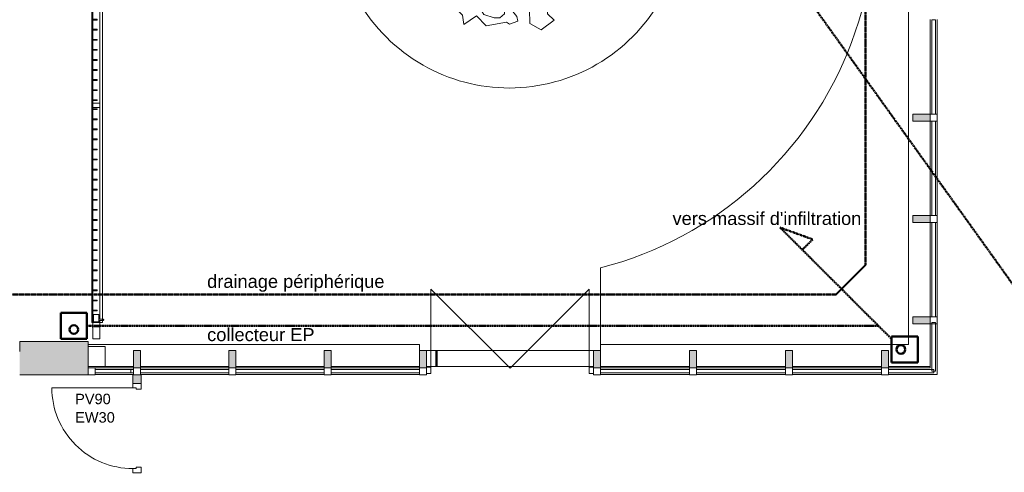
# Model space of a CAD drawing. Header units: millimetres. Extents: x -15787 to 43305, y -34460 to 16025.
# Tile 15 of 44: x 734 to 12053, y -17835 to -12627. Entities that reach past the tile are written whole.
import ezdxf

# ---------------------------------------------------------------- set-up
doc = ezdxf.new("R2010")
doc.units = ezdxf.units.MM
for name, pattern in [('Caché', [3, 2, -1]), ('Center 1_4_', [13.49375, 6.35, -2.38125, 2.38125, -2.38125]), ('Centre', [12.5, 2.5, -1.875, 6.25, -1.875])]:
    doc.linetypes.add(name, pattern=pattern)
for name, color, linetype, lineweight in [('A-ANNO-NOTE', 131, 'Continuous', 9), ('A-COLS', 52, 'Continuous', 9), ('A-DETL', 90, 'Continuous', 50), ('A-DETL-MBND', 5, 'Continuous', 50), ('A-DOOR', 31, 'Continuous', 13), ('A-DOOR-FRAM', 31, 'Continuous', 13), ('A-FLOR', 192, 'Continuous', 9), ('A-GENM', 13, 'Continuous', 9), ('A-GLAZ-CURT', 52, 'Continuous', 9), ('A-GLAZ-CWMG', 51, 'Continuous', 9), ('A-WALL', 113, 'Continuous', 9), ('A-WALL-PATT', 111, 'Continuous', 9), ('Arbre dessus-Divers _3__dwg', 8, 'Continuous', 9), ('C-TOPO-SDVS', 7, 'Continuous', 9), ('G-ANNO-TEXT', 231, 'Continuous', 9), ('I-WALL', 2, 'Continuous', 9)]:
    doc.layers.add(name, color=color, linetype=linetype, lineweight=lineweight)
doc.styles.add('Arial', font='arial.ttf', dxfattribs={"height": 120})
doc.styles.add('Arial_1', font='arial.ttf', dxfattribs={"height": 150})

# ---------------------------------------------------------------- blocks, each defined once
blk = doc.blocks.new('PINT_ plein-vitré - P90 vitré-8161172-RDC_Réseaux')
at = {"layer": 'A-DOOR', "color": 23}
blk.add_line((-465, -979), (-465, -49), dxfattribs=at)
blk.add_arc((-465, -49), 930, 270, 0, dxfattribs=at)
at = {"layer": 'A-DOOR-FRAM', "color": 23}
for p, q in [((-450, 49), (-515, 49)), ((-515, 49), (-515, -49)), ((-450, -9), (-450, 49)), ((515, 49), (450, 49)), ((450, 49), (450, -9)), ((515, -49), (515, 49)), ((-515, -49), (-465, -49)), ((-465, -49), (-465, -9)), ((-465, -9), (-450, -9)), ((450, -9), (465, -9)), ((465, -9), (465, -49)), ((465, -49), (515, -49))]:
    blk.add_line(p, q, dxfattribs=at)
blk = doc.blocks.new('Panneau système - Vitré-8391252-RDC_Réseaux')
at = {"layer": 'A-GLAZ-CURT', "color": 30}
for p, q in [((260, 20), (-260, 20)), ((-260, 20), (-260, -20)), ((260, -20), (260, 20)), ((-260, -20), (260, -20))]:
    blk.add_line(p, q, dxfattribs=at)
blk = doc.blocks.new('Panneau système - Vitré-8583815-RDC_Réseaux')
at = {"layer": 'A-GLAZ-CURT', "color": 30}
for p, q in [((508, 20), (-508, 20)), ((-508, 20), (-508, -20)), ((508, -20), (508, 20)), ((-508, -20), (508, -20))]:
    blk.add_line(p, q, dxfattribs=at)
blk = doc.blocks.new('Panneau système - Vitré-8391255-RDC_Réseaux')
at = {"layer": 'A-GLAZ-CURT', "color": 30}
for p, q in [((512, 20), (-512, 20)), ((-512, 20), (-512, -20)), ((512, -20), (512, 20)), ((-512, -20), (512, -20))]:
    blk.add_line(p, q, dxfattribs=at)
blk = doc.blocks.new('Panneau système - Vitré-8391256-RDC_Réseaux')
at = {"layer": 'A-GLAZ-CURT', "color": 30}
for p, q in [((512, 20), (-512, 20)), ((-512, 20), (-512, -20)), ((512, -20), (512, 20)), ((-512, -20), (512, -20))]:
    blk.add_line(p, q, dxfattribs=at)
blk = doc.blocks.new('Panneau système - Vitré-8391257-RDC_Réseaux')
at = {"layer": 'A-GLAZ-CURT', "color": 30}
for p, q in [((512, 20), (-512, 20)), ((-512, 20), (-512, -20)), ((512, -20), (512, 20)), ((-512, -20), (512, -20))]:
    blk.add_line(p, q, dxfattribs=at)
blk = doc.blocks.new('Panneau système - Vitré-8350487-RDC_Réseaux')
at = {"layer": 'A-GLAZ-CURT', "color": 30}
for p, q in [((543, 20), (-543, 20)), ((-543, 20), (-543, -20)), ((543, -20), (543, 20)), ((-543, -20), (543, -20))]:
    blk.add_line(p, q, dxfattribs=at)
blk = doc.blocks.new('Meneau rectangulaire - 80 x 80mm-8077640-RDC_Réseaux')
at = {"layer": 'A-GLAZ-CWMG', "color": 23, "lineweight": 13}
for p, q in [((-40, 40), (40, 40)), ((-40, -40), (-40, 40)), ((40, 40), (40, -40)), ((40, -40), (-40, -40))]:
    blk.add_line(p, q, dxfattribs=at)
blk = doc.blocks.new('Meneau rectangulaire - 80 x 80mm-8350485-RDC_Réseaux')
at = {"layer": 'A-GLAZ-CWMG', "color": 30}
for p, q in [((11202, -7882), (11202, -6796)), ((11282, -7882), (11282, -6796))]:
    blk.add_line(p, q, dxfattribs=at)
blk = doc.blocks.new('Double vitrée - Double vitrée-8399189-RDC_Réseaux')
at = {"layer": 'A-DOOR', "color": 23}
for p, q in [((-910, -945), (-910, -35)), ((910, -945), (910, -35))]:
    blk.add_line(p, q, dxfattribs=at)
at = {"layer": 'A-DOOR', "color": 30, "lineweight": 9}
for p in [(-910, -945), (910, -945)]:
    blk.add_line(p, (0, -35), dxfattribs=at)
at = {"layer": 'A-DOOR-FRAM', "color": 23}
for p, q in [((-960, 25), (-910, 25)), ((-960, -45), (-960, 25)), ((-910, 25), (-910, -45)), ((910, -45), (910, 25)), ((910, 25), (960, 25)), ((960, 25), (960, -45)), ((-910, -45), (-960, -45)), ((960, -45), (910, -45))]:
    blk.add_line(p, q, dxfattribs=at)
blk = doc.blocks.new('Meneau rectangulaire - 80 x 80mm-8391260-RDC_Réseaux')
at = {"layer": 'A-GLAZ-CWMG', "color": 23, "lineweight": 13}
for p, q in [((-80, 40), (0, 40)), ((-80, -40), (-80, 40)), ((0, 40), (0, -40)), ((0, -40), (-80, -40))]:
    blk.add_line(p, q, dxfattribs=at)
blk = doc.blocks.new('Meneau rectangulaire - 80 x 80mm-8077664-RDC_Réseaux')
at = {"layer": 'A-GLAZ-CWMG', "color": 30}
for p, q in [((10722, -16631), (11202, -16631)), ((10722, -16711), (11282, -16711))]:
    blk.add_line(p, q, dxfattribs=at)
blk = doc.blocks.new('Meneau rectangulaire - 80 x 80mm-V2-RDC_Réseaux')
at = {"layer": 'A-GLAZ-CWMG', "color": 23, "lineweight": 13}
for p, q in [((-40, 40), (40, 40)), ((40, 40), (40, -40)), ((-40, -40), (-40, -25)), ((40, -40), (-40, -40))]:
    blk.add_line(p, q, dxfattribs=at)
blk = doc.blocks.new('Meneau rectangulaire - 80 x 80mm-V1-RDC_Réseaux')
at = {"layer": 'A-GLAZ-CWMG', "color": 23, "lineweight": 13}
for p, q in [((-40, 40), (40, 40)), ((-40, -40), (-40, 40)), ((40, 40), (40, -40)), ((40, -40), (-40, -40))]:
    blk.add_line(p, q, dxfattribs=at)
blk = doc.blocks.new('Meneau rectangulaire - 80 x 80mm-8391229-RDC_Réseaux')
at = {"layer": 'A-GLAZ-CWMG', "color": 23, "lineweight": 13}
for p, q in [((-40, 40), (40, 40)), ((-40, -40), (-40, 40)), ((40, -40), (-40, -40)), ((40, -25), (40, -40))]:
    blk.add_line(p, q, dxfattribs=at)
blk = doc.blocks.new('Meneau rectangulaire - 80 x 80mm-8583803-RDC_Réseaux')
at = {"layer": 'A-GLAZ-CWMG', "color": 30}
for p, q in [((4316, -16631), (5332, -16631)), ((4316, -16711), (5332, -16711))]:
    blk.add_line(p, q, dxfattribs=at)
blk = doc.blocks.new('Meneau rectangulaire - 80 x 80mm-8077676-RDC_Réseaux')
at = {"layer": 'A-GLAZ-CWMG', "color": 30}
for p, q in [((9112, -16631), (9538, -16631)), ((9112, -16711), (9538, -16711))]:
    blk.add_line(p, q, dxfattribs=at)
blk = doc.blocks.new('Meneau rectangulaire - 80 x 80mm-8077677-RDC_Réseaux')
at = {"layer": 'A-GLAZ-CWMG', "color": 30}
for p, q in [((10532, -16631), (10642, -16631)), ((10532, -16711), (10642, -16711))]:
    blk.add_line(p, q, dxfattribs=at)
blk = doc.blocks.new('Meneau rectangulaire - 80 x 80mm-8077678-RDC_Réseaux')
at = {"layer": 'A-GLAZ-CWMG', "color": 30}
for p, q in [((8402, -16631), (8435, -16631)), ((8402, -16711), (8435, -16711))]:
    blk.add_line(p, q, dxfattribs=at)
blk = doc.blocks.new('Meneau rectangulaire - 80 x 80mm-V3-RDC_Réseaux')
at = {"layer": 'A-GLAZ-CWMG', "color": 30}
for p, q in [((2123, -16631), (3139, -16631)), ((2132, -16711), (3139, -16711))]:
    blk.add_line(p, q, dxfattribs=at)
blk = doc.blocks.new('Panneau système - Vitré-8391261-RDC_Réseaux')
at = {"layer": 'A-GLAZ-CURT', "color": 30}
for p, q in [((15, 20), (-15, 20)), ((-15, 20), (-15, -20)), ((15, -20), (15, 20)), ((-15, -20), (15, -20))]:
    blk.add_line(p, q, dxfattribs=at)
blk = doc.blocks.new('Meneau rectangulaire - 80 x 80mm-8077680-RDC_Réseaux')
at = {"layer": 'A-GLAZ-CWMG', "color": 30}
for p, q in [((2012, -16631), (2043, -16631)), ((2012, -16711), (2034, -16711))]:
    blk.add_line(p, q, dxfattribs=at)
blk = doc.blocks.new('Arbre dessus-Divers _3__dwg-7808548-RDC_Réseaux')
at = {"lineweight": 9, "flags": 128}
for points in [[(15281.1, -1814.3), (15256, -1788.8), (15222.7, -1811), (15219.6, -1786.7), (15199.6, -1767.8), (15143.6, -1762), (15125.6, -1728.3), (15127.2, -1696.7), (15109.4, -1668), (15092.5, -1670.8), (15072.8, -1661.6), (15063.9, -1603.5), (15070.8, -1588.6), (15075.1, -1566.7), (15099.3, -1563.6), (15091.7, -1549.2), (15062.5, -1550), (15047.1, -1521.2), (15053.6, -1489.3), (15070.2, -1474.3), (15094, -1456.6), (15100.6, -1427.2), (15087.3, -1388.6), (15088.7, -1349.7), (15122.3, -1331.7), (15146.4, -1323.8), (15181.5, -1274.2), (15223.1, -1282.8), (15230.7, -1294.7), (15223.9, -1314.4), (15250.8, -1321), (15262.5, -1301.2), (15254.6, -1279.5), (15253.6, -1243), (15299.8, -1241.8), (15322.1, -1255.8), (15325.8, -1306.8), (15347.7, -1306.2), (15351.4, -1262.3), (15348, -1225.9), (15379.5, -1222.6), (15402.1, -1251.2), (15409.8, -1265.6), (15451.5, -1279.1), (15468.2, -1266.5), (15510, -1282.4), (15535, -1308.5), (15523.9, -1347.7), (15538.8, -1359.5), (15548.2, -1347.1), (15594.5, -1350.7), (15607.2, -1374.7), (15608, -1403.9), (15596.6, -1431), (15624.1, -1459.5), (15644.2, -1483.2), (15635.2, -1510.2), (15618.9, -1537.4), (15635.2, -1510.2)], [(15618.9, -1537.4), (15644.3, -1578.2), (15630.5, -1607.7), (15586.6, -1599.2)], [(15597.3, -1709), (15618.1, -1688.4), (15590.3, -1647.7), (15602.1, -1635.2), (15628.7, -1629.7), (15586.8, -1606.5), (15586.6, -1599.2)], [(15596.7, -1708.4), (15556.8, -1668.1), (15526.3, -1710.3), (15546.7, -1743.8), (15530.2, -1766.2), (15481.1, -1748), (15442.6, -1761.2), (15440.7, -1783.2), (15458.2, -1799.8), (15424.9, -1825), (15395.2, -1808.7), (15394.3, -1772.3), (15371.5, -1741.2), (15347.2, -1741.9), (15340.6, -1764), (15360.7, -1790.2), (15363.4, -1802.3), (15341.8, -1810.2), (15334.4, -1805.5), (15281.1, -1814.3)]]:
    blk.add_lwpolyline(points, dxfattribs=at)
for points in [[(15268.8, -1530.8), (15245.2, -1555.8), (15229.8, -1524.5), (15248.9, -1511.8)], [(15356.1, -1534.4), (15327, -1535.1), (15346, -1520), (15356.1, -1534.4), (15327, -1535.1)], [(15196.6, -1641.9), (15232.2, -1606.9), (15239.6, -1613.9), (15221, -1646.1), (15233.7, -1662.8), (15233.9, -1672.5), (15197.3, -1668.6)], [(15125.9, -1617.7), (15143, -1622.1), (15145.8, -1634.2), (15128.9, -1639.5)], [(15271.1, -1714.7), (15260.8, -1693.1), (15280.1, -1687.7), (15288.1, -1711.9)], [(15194.4, -1755.7), (15218.3, -1738), (15220.3, -1723.4), (15242.4, -1732.5), (15235.6, -1749.8)], [(15270.4, -1778), (15279.7, -1763.2), (15304.4, -1774.7), (15318.7, -1767), (15328.7, -1776.4), (15328.9, -1783.7), (15317.1, -1793.8), (15302.5, -1794.2), (15275.5, -1785.2)]]:
    blk.add_lwpolyline(points, close=True, dxfattribs=at)
blk = doc.blocks.new('Panneau système - Vitré-8391268-RDC_Réseaux')
at = {"layer": 'A-GLAZ-CURT', "color": 30}
for p, q in [((204, 20), (-204, 20)), ((-204, 20), (-204, -20)), ((204, -20), (204, 20)), ((-204, -20), (204, -20))]:
    blk.add_line(p, q, dxfattribs=at)
blk = doc.blocks.new('Panneau système - Vitré-8080866-RDC_Réseaux')
at = {"layer": 'A-GLAZ-CURT', "color": 30}
for p, q in [((280, 20), (-280, 20)), ((-280, 20), (-280, -20)), ((280, -20), (280, 20)), ((-280, -20), (280, -20))]:
    blk.add_line(p, q, dxfattribs=at)
blk = doc.blocks.new('Meneau rectangulaire - 80 x 80mm-8077896-RDC_Réseaux')
at = {"layer": 'A-GLAZ-CWMG', "color": 30}
for p, q in [((11202, -16631), (11202, -16126)), ((11282, -16711), (11282, -16126))]:
    blk.add_line(p, q, dxfattribs=at)
blk = doc.blocks.new('Meneau rectangulaire - 80 x 80mm-8077691-RDC_Réseaux')
at = {"layer": 'A-GLAZ-CWMG', "color": 30}
for p, q in [((8515, -16631), (9112, -16631)), ((8515, -16711), (9112, -16711))]:
    blk.add_line(p, q, dxfattribs=at)
blk = doc.blocks.new('Meneau rectangulaire - 80 x 80mm-8077226-RDC_Réseaux')
at = {"layer": 'A-GLAZ-CWMG', "color": 30}
for p, q in [((5073, -6131), (4363, -6131)), ((5073, -6211), (4363, -6211))]:
    blk.add_line(p, q, dxfattribs=at)
blk = doc.blocks.new('Meneau rectangulaire - 80 x 80mm-8077692-RDC_Réseaux')
at = {"layer": 'A-GLAZ-CWMG', "color": 30}
for p, q in [((9618, -16631), (9822, -16631)), ((9618, -16711), (9822, -16711))]:
    blk.add_line(p, q, dxfattribs=at)
blk = doc.blocks.new('Meneau rectangulaire - 80 x 80mm-8077693-RDC_Réseaux')
at = {"layer": 'A-GLAZ-CWMG', "color": 30}
for p, q in [((7412, -16631), (7692, -16631)), ((7412, -16711), (7692, -16711))]:
    blk.add_line(p, q, dxfattribs=at)
blk = doc.blocks.new('Meneau rectangulaire - 80 x 80mm-8077695-RDC_Réseaux')
at = {"layer": 'A-GLAZ-CWMG', "color": 30}
for p, q in [((1603, -16631), (2012, -16631)), ((1603, -16711), (2012, -16711))]:
    blk.add_line(p, q, dxfattribs=at)
blk = doc.blocks.new('Landscaping-Fencing- Normaclo-NOR010011 - 5700mm x 2000mm-8464060-RDC_Réseaux')
at = {"layer": 'A-GENM', "color": 30}
for p, q in [((2327, 245), (2260, 245)), ((2260, 245), (2260, 55)), ((2320, 239), (2320, 132)), ((2394, 245), (2327, 245)), ((2460, 245), (2394, 245)), ((2400, 132), (2400, 239)), ((2460, 55), (2460, 245)), ((2275, 134), (2275, 116)), ((2295, 116), (2295, 134)), ((2327, 125), (2394, 125)), ((2425, 134), (2425, 116)), ((2445, 116), (2445, 134)), ((-2730, 30), (-2850, 30)), ((-2850, 30), (-2850, -50)), ((-2710, 32), (-2730, 30)), ((-2710, -52), (-2710, 32)), ((-2710, 30), (-2710, -50)), ((-2660, 30), (-2710, 30)), ((-2660, 40), (-2660, 30)), ((2850, 40), (-2660, 40)), ((-2660, -50), (-2660, 30)), ((-2660, 30), (-2526, 30)), ((-2660, 20), (-2655, 20)), ((-2655, 20), (-2582, 20)), ((-2655, 20), (-2655, -41)), ((-2570, 20), (-2582, 20)), ((-2570, -41), (-2570, 20)), ((-2529, 27), (-2529, -17)), ((-2522, 30), (-2526, 30)), ((-2522, 30), (-2410, 30)), ((-2519, -17), (-2519, 27)), ((-2413, 27), (-2413, -17)), ((-2406, 30), (-2410, 30)), ((-2406, 30), (-2294, 30)), ((-2403, -17), (-2403, 27)), ((-2297, 27), (-2297, -17)), ((-2290, 30), (-2294, 30)), ((-2290, 30), (-2178, 30)), ((-2287, -17), (-2287, 27)), ((-2181, 27), (-2181, -17)), ((-2174, 30), (-2178, 30)), ((-2174, 30), (-2063, 30)), ((-2171, -17), (-2171, 27)), ((-2066, 27), (-2066, -17)), ((-2059, 30), (-2063, 30)), ((-2059, 30), (-1947, 30)), ((-2056, -17), (-2056, 27)), ((-1950, 27), (-1950, -17)), ((-1943, 30), (-1947, 30)), ((-1943, 30), (-1831, 30)), ((-1940, -17), (-1940, 27)), ((-1834, 27), (-1834, -17)), ((-1827, 30), (-1831, 30)), ((-1827, 30), (-1715, 30)), ((-1824, -17), (-1824, 27)), ((-1718, 27), (-1718, -17)), ((-1711, 30), (-1715, 30)), ((-1711, 30), (-1599, 30)), ((-1708, -17), (-1708, 27)), ((-1602, 27), (-1602, -17)), ((-1595, 30), (-1599, 30)), ((-1595, 30), (-1484, 30)), ((-1592, -17), (-1592, 27)), ((-1487, 27), (-1487, -17)), ((-1480, 30), (-1484, 30)), ((-1480, 30), (-1368, 30)), ((-1477, -17), (-1477, 27)), ((-1371, 27), (-1371, -17)), ((-1364, 30), (-1368, 30)), ((-1364, 30), (-1252, 30)), ((-1361, -17), (-1361, 27)), ((-1255, 27), (-1255, -17)), ((-1248, 30), (-1252, 30)), ((-1248, 30), (-1136, 30)), ((-1245, -17), (-1245, 27)), ((-1139, 27), (-1139, -17)), ((-1132, 30), (-1136, 30)), ((-1132, 30), (-1020, 30)), ((-1129, -17), (-1129, 27)), ((-1023, 27), (-1023, -17)), ((-1016, 30), (-1020, 30)), ((-1016, 30), (-905, 30)), ((-1013, -17), (-1013, 27)), ((-908, 27), (-908, -17)), ((-901, 30), (-905, 30)), ((-901, 30), (-789, 30)), ((-898, -17), (-898, 27)), ((-792, 27), (-792, -17)), ((-785, 30), (-789, 30)), ((-785, 30), (-673, 30)), ((-782, -17), (-782, 27)), ((-676, 27), (-676, -17)), ((-669, 30), (-673, 30)), ((-669, 30), (-557, 30)), ((-666, -17), (-666, 27)), ((-560, 27), (-560, -17)), ((-553, 30), (-557, 30)), ((-553, 30), (-441, 30)), ((-550, -17), (-550, 27)), ((-444, 27), (-444, -17)), ((-437, 30), (-441, 30)), ((-437, 30), (-326, 30)), ((-434, -17), (-434, 27)), ((-329, 27), (-329, -17)), ((-322, 30), (-326, 30)), ((-322, 30), (-210, 30)), ((-319, -17), (-319, 27)), ((-213, 27), (-213, -17)), ((-206, 30), (-210, 30)), ((-206, 30), (-190, 30)), ((-203, -17), (-203, 27)), ((-190, 30), (-190, -50)), ((-140, 30), (-190, 30)), ((-140, -50), (-140, 30)), ((-140, 30), (-106, 30)), ((-109, 27), (-109, -17)), ((-102, 30), (-106, 30)), ((-102, 30), (9, 30)), ((-99, -17), (-99, 27)), ((6, 27), (6, -17)), ((13, 30), (9, 30)), ((13, 30), (125, 30)), ((16, -17), (16, 27)), ((122, 27), (122, -17)), ((129, 30), (125, 30)), ((129, 30), (241, 30)), ((132, -17), (132, 27)), ((238, 27), (238, -17)), ((245, 30), (241, 30)), ((245, 30), (357, 30)), ((248, -17), (248, 27)), ((354, 27), (354, -17)), ((361, 30), (357, 30)), ((361, 30), (473, 30)), ((364, -17), (364, 27)), ((470, 27), (470, -17)), ((477, 30), (473, 30)), ((477, 30), (588, 30)), ((480, -17), (480, 27)), ((585, 27), (585, -17)), ((592, 30), (588, 30)), ((592, 30), (704, 30)), ((595, -17), (595, 27)), ((701, 27), (701, -17)), ((708, 30), (704, 30)), ((708, 30), (820, 30)), ((711, -17), (711, 27)), ((817, 27), (817, -17)), ((824, 30), (820, 30)), ((824, 30), (936, 30)), ((827, -17), (827, 27)), ((933, 27), (933, -17)), ((940, 30), (936, 30)), ((940, 30), (1052, 30)), ((943, -17), (943, 27)), ((1049, 27), (1049, -17)), ((1056, 30), (1052, 30)), ((1056, 30), (1168, 30)), ((1059, -17), (1059, 27)), ((1165, 27), (1165, -17)), ((1172, 30), (1168, 30)), ((1172, 30), (1283, 30)), ((1175, -17), (1175, 27)), ((1280, 27), (1280, -17)), ((1287, 30), (1283, 30)), ((1287, 30), (1399, 30)), ((1290, -17), (1290, 27)), ((1396, 27), (1396, -17)), ((1403, 30), (1399, 30)), ((1403, 30), (1515, 30)), ((1406, -17), (1406, 27)), ((1512, 27), (1512, -17)), ((1519, 30), (1515, 30)), ((1519, 30), (1630, 30)), ((1522, -17), (1522, 27)), ((1628, 27), (1628, -17)), ((1635, 30), (1631, 30)), ((1635, 30), (1747, 30)), ((1638, -17), (1638, 27)), ((1744, 27), (1744, -17)), ((1751, 30), (1747, 30)), ((1751, 30), (1862, 30)), ((1754, -17), (1754, 27)), ((1859, 27), (1859, -17)), ((1866, 30), (1862, 30)), ((1866, 30), (1978, 30)), ((1869, -17), (1869, 27)), ((1975, 27), (1975, -17)), ((1982, 30), (1978, 30)), ((1982, 30), (2094, 30)), ((1985, -17), (1985, 27)), ((2091, 27), (2091, -17)), ((2098, 30), (2094, 30)), ((2098, 30), (2210, 30)), ((2101, -17), (2101, 27)), ((2207, 27), (2207, -17)), ((2214, 30), (2210, 30)), ((2214, 30), (2236, 30)), ((2217, -17), (2217, 27)), ((2236, 30), (2236, -50)), ((2286, 30), (2236, 30)), ((2260, 55), (2460, 55)), ((2286, -50), (2286, 30)), ((2286, 30), (2800, 30)), ((2447, 0), (2443, 0)), ((2567, 0), (2563, 0)), ((2687, 0), (2683, 0)), ((2800, 30), (2800, -50)), ((2850, 30), (2800, 30)), ((2850, 30), (2850, 40)), ((2850, -50), (2850, 30)), ((-2850, -50), (-2730, -50)), ((-2730, -50), (-2710, -52)), ((-2710, -50), (-2660, -50)), ((-2655, -41), (-2660, -41)), ((-2637, -50), (-2660, -50)), ((-2660, -50), (-2660, -80)), ((-2660, -80), (-2637, -80)), ((-2582, -41), (-2655, -41)), ((-2653, -41), (-2653, -44)), ((-2653, -44), (-2652, -44)), ((-2653, -44), (-2637, -44)), ((-2638, -41), (-2638, -65)), ((-2638, -41), (-2638, -65)), ((-2637, -65), (-2637, -41)), ((-2637, -88), (-2637, -65)), ((-2633, -80), (-2631, -80)), ((-2623, -65), (-2623, -41)), ((-2623, -65), (-2623, -41)), ((-2623, -41), (-2623, -65)), ((-2623, -44), (-2608, -44)), ((-190, -50), (-2623, -50)), ((-2623, -65), (-2623, -88)), ((-2623, -80), (2850, -80)), ((-2608, -44), (-2608, -41)), ((-2608, -44), (-2608, -44)), ((-2582, -41), (-2570, -41)), ((-2526, -20), (-2522, -20)), ((-2410, -20), (-2406, -20)), ((-2294, -20), (-2290, -20)), ((-2178, -20), (-2174, -20)), ((-2063, -20), (-2059, -20)), ((-1947, -20), (-1943, -20)), ((-1831, -20), (-1827, -20)), ((-1715, -20), (-1711, -20)), ((-1599, -20), (-1595, -20)), ((-1484, -20), (-1480, -20)), ((-1368, -20), (-1364, -20)), ((-1252, -20), (-1248, -20)), ((-1136, -20), (-1132, -20)), ((-1020, -20), (-1016, -20)), ((-905, -20), (-901, -20)), ((-789, -20), (-785, -20)), ((-673, -20), (-669, -20)), ((-557, -20), (-553, -20)), ((-441, -20), (-437, -20)), ((-326, -20), (-322, -20)), ((-210, -20), (-206, -20)), ((-190, -50), (-140, -50)), ((2236, -50), (-140, -50)), ((-106, -20), (-102, -20)), ((9, -20), (13, -20)), ((125, -20), (129, -20)), ((241, -20), (245, -20)), ((357, -20), (361, -20)), ((473, -20), (477, -20)), ((588, -20), (592, -20)), ((704, -20), (708, -20)), ((820, -20), (824, -20)), ((936, -20), (940, -20)), ((1052, -20), (1056, -20)), ((1168, -20), (1172, -20)), ((1283, -20), (1287, -20)), ((1399, -20), (1403, -20)), ((1515, -20), (1519, -20)), ((1631, -20), (1635, -20)), ((1747, -20), (1751, -20)), ((1862, -20), (1866, -20)), ((1978, -20), (1982, -20)), ((2094, -20), (2098, -20)), ((2210, -20), (2214, -20)), ((2236, -50), (2286, -50)), ((2260, -80), (2260, -265)), ((2443, -50), (2286, -50)), ((2440, -3), (2440, -47)), ((2443, -50), (2447, -50)), ((2563, -50), (2447, -50)), ((2450, -47), (2450, -3)), ((2460, -265), (2460, -80)), ((2560, -3), (2560, -47)), ((2563, -50), (2567, -50)), ((2683, -50), (2567, -50)), ((2570, -47), (2570, -3)), ((2680, -3), (2680, -47)), ((2683, -50), (2687, -50)), ((2800, -50), (2687, -50)), ((2690, -47), (2690, -3)), ((2800, -50), (2850, -50)), ((5772, -1), (2850, -1)), ((2850, -19), (5772, -19)), ((2850, -80), (2850, -50)), ((5772, -19), (5772, -1)), ((2275, -186), (2275, -204)), ((2295, -204), (2295, -186)), ((2320, -151), (2320, -258)), ((2394, -145), (2327, -145)), ((2400, -258), (2400, -151)), ((2425, -186), (2425, -204)), ((2445, -204), (2445, -186)), ((2260, -265), (2327, -265)), ((2327, -265), (2394, -265)), ((2394, -265), (2460, -265))]:
    blk.add_line(p, q, dxfattribs=at)
at = {"layer": 'A-GENM', "color": 30, "flags": 128}
for points in [[(-2638, -86), (-2638, -85), (-2638, -85), (-2638, -85), (-2638, -84), (-2638, -83), (-2638, -83), (-2638, -82), (-2638, -82), (-2638, -81), (-2638, -80), (-2638, -80), (-2638, -79), (-2638, -78), (-2638, -77), (-2638, -76), (-2638, -76), (-2638, -75), (-2638, -74), (-2638, -73), (-2638, -72), (-2638, -71), (-2638, -70), (-2638, -69), (-2638, -69), (-2638, -68), (-2638, -67), (-2638, -66), (-2638, -65), (-2638, -65)], [(-2638, -86), (-2638, -85), (-2638, -85), (-2638, -85), (-2638, -84), (-2638, -84), (-2638, -83), (-2638, -83), (-2638, -82), (-2638, -82), (-2638, -81), (-2638, -80), (-2638, -80), (-2638, -79), (-2638, -78), (-2638, -78), (-2638, -77), (-2638, -76), (-2638, -75), (-2638, -74), (-2638, -74), (-2638, -73), (-2638, -72), (-2638, -71), (-2638, -70), (-2638, -69), (-2638, -68), (-2638, -67), (-2638, -67), (-2638, -66), (-2638, -65), (-2638, -65)], [(-2636, -92), (-2636, -92), (-2637, -92), (-2637, -92), (-2637, -91), (-2637, -91), (-2637, -91), (-2637, -90), (-2637, -90), (-2637, -90), (-2637, -90), (-2637, -89), (-2637, -89), (-2637, -89), (-2638, -88)], [(-2627, -95), (-2628, -95), (-2628, -95), (-2628, -95), (-2628, -96), (-2629, -96), (-2629, -96), (-2629, -96), (-2630, -96), (-2630, -96), (-2630, -96), (-2631, -96), (-2631, -96), (-2631, -96), (-2631, -96), (-2632, -95), (-2632, -95), (-2632, -95), (-2633, -95)], [(-2623, -88), (-2623, -89), (-2623, -89), (-2623, -89), (-2623, -90), (-2623, -90), (-2623, -90), (-2623, -91), (-2623, -91), (-2623, -91), (-2623, -91), (-2623, -92), (-2623, -92), (-2624, -92), (-2624, -92)], [(-2623, -65), (-2623, -65), (-2623, -66), (-2623, -67), (-2623, -68), (-2623, -69), (-2623, -70), (-2623, -71), (-2623, -72), (-2623, -73), (-2623, -74), (-2623, -75), (-2623, -75), (-2623, -76), (-2623, -77), (-2623, -78), (-2623, -79), (-2623, -79), (-2623, -80), (-2623, -81), (-2623, -81), (-2623, -82), (-2623, -83), (-2623, -83), (-2623, -84), (-2623, -84), (-2623, -85), (-2623, -85), (-2623, -86)], [(-2623, -65), (-2623, -65), (-2623, -66), (-2623, -67), (-2623, -68), (-2623, -69), (-2623, -70), (-2623, -71), (-2623, -72), (-2623, -73), (-2623, -73), (-2623, -74), (-2623, -75), (-2623, -76), (-2623, -77), (-2623, -77), (-2623, -78), (-2623, -79), (-2623, -79), (-2623, -80), (-2623, -81), (-2623, -81), (-2623, -82), (-2623, -83), (-2623, -83), (-2623, -84), (-2623, -84), (-2623, -85), (-2623, -85), (-2623, -85), (-2623, -86)]]:
    blk.add_lwpolyline(points, dxfattribs=at)
at = {"layer": 'A-GENM', "color": 30}
for centre, radius, start, end in [((2327, 239), 6.5, 90, 180), ((2394, 239), 6.5, 360, 90), ((2285, 134), 10, 0, 180), ((2285, 116), 10, 180, 360), ((2327, 132), 6.5, 180, 270), ((2394, 132), 6.5, 270, 0), ((2435, 134), 10, 0, 180), ((2435, 116), 10, 180, 360), ((-2526, 27), 3, 90, 180), ((-2522, 27), 3, 0, 90), ((-2410, 27), 3, 90, 180), ((-2406, 27), 3, 0, 90), ((-2294, 27), 3, 90, 180), ((-2290, 27), 3, 0, 90), ((-2178, 27), 3, 90, 180), ((-2174, 27), 3, 0, 90), ((-2063, 27), 3, 90, 180), ((-2059, 27), 3, 0, 90), ((-1947, 27), 3, 90, 180), ((-1943, 27), 3, 0, 90), ((-1831, 27), 3, 90, 180), ((-1827, 27), 3, 0, 90), ((-1715, 27), 3, 90, 180), ((-1711, 27), 3, 0, 90), ((-1599, 27), 3, 90, 180), ((-1595, 27), 3, 0, 90), ((-1484, 27), 3, 90, 180), ((-1480, 27), 3, 0, 90), ((-1368, 27), 3, 90, 180), ((-1364, 27), 3, 0, 90), ((-1252, 27), 3, 90, 180), ((-1248, 27), 3, 0, 90), ((-1136, 27), 3, 90, 180), ((-1132, 27), 3, 0, 90), ((-1020, 27), 3, 90, 180), ((-1016, 27), 3, 0, 90), ((-905, 27), 3, 90, 180), ((-901, 27), 3, 0, 90), ((-789, 27), 3, 90, 180), ((-785, 27), 3, 0, 90), ((-673, 27), 3, 90, 180), ((-669, 27), 3, 0, 90), ((-557, 27), 3, 90, 180), ((-553, 27), 3, 0, 90), ((-441, 27), 3, 90, 180), ((-437, 27), 3, 0, 90), ((-326, 27), 3, 90, 180), ((-322, 27), 3, 0, 90), ((-210, 27), 3, 90, 180), ((-206, 27), 3, 0, 90), ((-106, 27), 3, 90, 180), ((-102, 27), 3, 0, 90), ((9, 27), 3, 90, 180), ((13, 27), 3, 360, 90), ((125, 27), 3, 90, 180), ((129, 27), 3, 0, 90), ((241, 27), 3, 90, 180), ((245, 27), 3, 0, 90), ((357, 27), 3, 90, 180), ((361, 27), 3, 0, 90), ((473, 27), 3, 90, 180), ((477, 27), 3, 0, 90), ((588, 27), 3, 90, 180), ((592, 27), 3, 0, 90), ((704, 27), 3, 90, 180), ((708, 27), 3, 0, 90), ((820, 27), 3, 90, 180), ((824, 27), 3, 0, 90), ((936, 27), 3, 90, 180), ((940, 27), 3, 0, 90), ((1052, 27), 3, 90, 180), ((1056, 27), 3, 0, 90), ((1168, 27), 3, 90, 180), ((1172, 27), 3, 0, 90), ((1283, 27), 3, 90, 180), ((1287, 27), 3, 0, 90), ((1399, 27), 3, 90, 180), ((1403, 27), 3, 0, 90), ((1515, 27), 3, 90, 180), ((1519, 27), 3, 0, 90), ((1631, 27), 3, 90, 180), ((1635, 27), 3, 0, 90), ((1747, 27), 3, 90, 180), ((1751, 27), 3, 0, 90), ((1862, 27), 3, 90, 180), ((1866, 27), 3, 0, 90), ((1978, 27), 3, 90, 180), ((1982, 27), 3, 0, 90), ((2094, 27), 3, 90, 180), ((2098, 27), 3, 0, 90), ((2210, 27), 3, 90, 180), ((2214, 27), 3, 0, 90), ((2443, -3), 3, 90, 180), ((2447, -3), 3, 0, 90), ((2563, -3), 3, 90, 180), ((2567, -3), 3, 0, 90), ((2683, -3), 3, 90, 180), ((2687, -3), 3, 0, 90), ((-2630, -87), 7.5, 356.3551, 183.6449), ((-2630, -88), 7.5, 176.3551, 3.6449), ((-2526, -17), 3, 180, 270), ((-2522, -17), 3, 270, 0), ((-2410, -17), 3, 180, 270), ((-2406, -17), 3, 270, 0), ((-2294, -17), 3, 180, 270), ((-2290, -17), 3, 270, 0), ((-2178, -17), 3, 180, 270), ((-2174, -17), 3, 270, 360), ((-2063, -17), 3, 180, 270), ((-2059, -17), 3, 270, 360), ((-1947, -17), 3, 180, 270), ((-1943, -17), 3, 270, 0), ((-1831, -17), 3, 180, 270), ((-1827, -17), 3, 270, 360), ((-1715, -17), 3, 180, 270), ((-1711, -17), 3, 270, 0), ((-1599, -17), 3, 180, 270), ((-1595, -17), 3, 270, 0), ((-1484, -17), 3, 180, 270), ((-1480, -17), 3, 270, 0), ((-1368, -17), 3, 180, 270), ((-1364, -17), 3, 270, 0), ((-1252, -17), 3, 180, 270), ((-1248, -17), 3, 270, 360), ((-1136, -17), 3, 180, 270), ((-1132, -17), 3, 270, 360), ((-1020, -17), 3, 180, 270), ((-1016, -17), 3, 270, 360), ((-905, -17), 3, 180, 270), ((-901, -17), 3, 270, 0), ((-789, -17), 3, 180, 270), ((-785, -17), 3, 270, 360), ((-673, -17), 3, 180, 270), ((-669, -17), 3, 270, 360), ((-557, -17), 3, 180, 270), ((-553, -17), 3, 270, 360), ((-441, -17), 3, 180, 270), ((-437, -17), 3, 270, 0), ((-326, -17), 3, 180, 270), ((-322, -17), 3, 270, 0), ((-210, -17), 3, 180, 270), ((-206, -17), 3, 270, 360), ((-106, -17), 3, 180, 270), ((-102, -17), 3, 270, 360), ((9, -17), 3, 180, 270), ((13, -17), 3, 270, 360), ((125, -17), 3, 180, 270), ((129, -17), 3, 270, 360), ((241, -17), 3, 180, 270), ((245, -17), 3, 270, 360), ((357, -17), 3, 180, 270), ((361, -17), 3, 270, 0), ((473, -17), 3, 180, 270), ((477, -17), 3, 270, 360), ((588, -17), 3, 180, 270), ((592, -17), 3, 270, 0), ((704, -17), 3, 180, 270), ((708, -17), 3, 270, 360), ((820, -17), 3, 180, 270), ((824, -17), 3, 270, 360), ((936, -17), 3, 180, 270), ((940, -17), 3, 270, 360), ((1052, -17), 3, 180, 270), ((1056, -17), 3, 270, 360), ((1168, -17), 3, 180, 270), ((1172, -17), 3, 270, 0), ((1283, -17), 3, 180, 270), ((1287, -17), 3, 270, 0), ((1399, -17), 3, 180, 270), ((1403, -17), 3, 270, 360), ((1515, -17), 3, 180, 270), ((1519, -17), 3, 270, 0), ((1631, -17), 3, 180, 270), ((1635, -17), 3, 270, 0), ((1747, -17), 3, 180, 270), ((1751, -17), 3, 270, 0), ((1862, -17), 3, 180, 270), ((1866, -17), 3, 270, 0), ((1978, -17), 3, 180, 270), ((1982, -17), 3, 270, 0), ((2094, -17), 3, 180, 270), ((2098, -17), 3, 270, 360), ((2210, -17), 3, 180, 270), ((2214, -17), 3, 270, 360), ((2443, -47), 3, 180, 270), ((2447, -47), 3, 270, 360), ((2563, -47), 3, 180, 270), ((2567, -47), 3, 270, 360), ((2683, -47), 3, 180, 270), ((2687, -47), 3, 270, 360), ((2285, -186), 10, 0, 180), ((2285, -204), 10, 180, 360), ((2327, -151), 6.5, 90, 180), ((2394, -151), 6.5, 360, 90), ((2435, -186), 10, 0, 180), ((2435, -204), 10, 180, 360), ((2327, -258), 6.5, 180, 270), ((2394, -258), 6.5, 270, 0)]:
    blk.add_arc(centre, radius, start, end, dxfattribs=at)

msp = doc.modelspace()

# ---------------------------------------------------------------- hatches: boundary and pattern name
at = {"layer": 'A-COLS'}
for points in [[(11001.7, -13713.5), (11001.7, -13793.5), (11201.7, -13793.5), (11201.7, -13713.5)], [(11001.7, -14879.7), (11001.7, -14959.7), (11201.7, -14959.7), (11201.7, -14879.7)], [(11001.7, -16045.9), (11001.7, -16125.9), (11201.7, -16125.9), (11201.7, -16045.9)], [(2042.5, -16631.4), (2122.5, -16631.4), (2122.5, -16431.4), (2042.5, -16431.4)], [(3139, -16631.4), (3219, -16631.4), (3219, -16431.4), (3139, -16431.4)], [(4235.5, -16631.4), (4315.5, -16631.4), (4315.5, -16431.4), (4235.5, -16431.4)], [(5412, -16631.4), (5412, -16431.4), (5332, -16431.4), (5332, -16631.4)], [(7412, -16631.4), (7412, -16431.4), (7332, -16431.4), (7332, -16631.4)], [(8435.2, -16631.4), (8515.2, -16631.4), (8515.2, -16431.4), (8435.2, -16431.4)], [(9538.5, -16631.4), (9618.5, -16631.4), (9618.5, -16431.4), (9538.5, -16431.4)], [(10641.7, -16631.4), (10721.7, -16631.4), (10721.7, -16431.4), (10641.7, -16431.4)]]:
    msp.add_hatch(color=30, dxfattribs=at).paths.add_polyline_path(points)
at = {"layer": 'A-WALL-PATT'}
h = msp.add_hatch(color=30, dxfattribs=at)
h.paths.add_polyline_path([(1165.7, -16711.4), (1523, -16711.4), (1523, -16330.4), (734.2, -16330.4), (734.2, -16443.4), (734.2, -16444.4), (734.2, -16711.4), (735.7, -16711.4)])
h.paths.add_polyline_path([(-267.3, -16711.4), (-265.8, -16711.4), (-265.8, -16444.4), (-265.8, -16443.4), (-265.8, -16330.4), (-1054.7, -16330.4), (-1054.7, -16711.4), (-717.9, -16711.4)])
h = msp.add_hatch(color=30, dxfattribs=at)
h.paths.add_polyline_path([(2131.5, -20669.1), (2131.5, -20201.1), (2033.5, -20201.1), (2033.5, -20669.1)])
h.paths.add_polyline_path([(2033.5, -16811.4), (2131.5, -16811.4), (2131.5, -16711.4), (2033.5, -16711.4)])

# ---------------------------------------------------------------- linework, layer by layer
at = {"layer": 'A-COLS', "color": 30}
for p, q in [((11201.7, -13713.5), (11001.7, -13713.5)), ((11001.7, -13713.5), (11001.7, -13793.5)), ((11001.7, -13793.5), (11201.7, -13793.5)), ((11201.7, -13793.5), (11201.7, -13713.5)), ((11201.7, -14879.7), (11001.7, -14879.7)), ((11001.7, -14879.7), (11001.7, -14959.7)), ((11201.7, -14959.7), (11201.7, -14879.7)), ((11001.7, -14959.7), (11201.7, -14959.7)), ((11201.7, -16045.9), (11001.7, -16045.9)), ((11001.7, -16045.9), (11001.7, -16125.9)), ((11201.7, -16125.9), (11201.7, -16045.9)), ((11001.7, -16125.9), (11201.7, -16125.9)), ((2122.5, -16431.4), (2042.5, -16431.4)), ((2042.5, -16431.4), (2042.5, -16631.4)), ((2122.5, -16631.4), (2122.5, -16431.4)), ((3219, -16431.4), (3139, -16431.4)), ((3139, -16431.4), (3139, -16631.4)), ((3219, -16631.4), (3219, -16431.4)), ((4315.5, -16431.4), (4235.5, -16431.4)), ((4235.5, -16431.4), (4235.5, -16631.4)), ((4315.5, -16631.4), (4315.5, -16431.4)), ((5412, -16431.4), (5332, -16431.4)), ((5332, -16431.4), (5332, -16631.4)), ((5412, -16626.4), (5412, -16431.4)), ((7412, -16431.4), (7332, -16431.4)), ((7332, -16431.4), (7332, -16626.4)), ((7412, -16631.4), (7412, -16431.4)), ((8515.2, -16431.4), (8435.2, -16431.4)), ((8435.2, -16431.4), (8435.2, -16631.4)), ((8515.2, -16631.4), (8515.2, -16431.4)), ((9618.5, -16431.4), (9538.5, -16431.4)), ((9538.5, -16431.4), (9538.5, -16631.4)), ((9618.5, -16631.4), (9618.5, -16431.4)), ((10721.7, -16431.4), (10641.7, -16431.4)), ((10641.7, -16431.4), (10641.7, -16631.4)), ((10721.7, -16631.4), (10721.7, -16431.4)), ((2042.5, -16631.4), (2122.5, -16631.4)), ((3139, -16631.4), (3219, -16631.4)), ((4235.5, -16631.4), (4315.5, -16631.4)), ((5332, -16631.4), (5412, -16631.4)), ((7332, -16631.4), (7412, -16631.4)), ((8435.2, -16631.4), (8515.2, -16631.4)), ((9538.5, -16631.4), (9618.5, -16631.4)), ((10641.7, -16631.4), (10721.7, -16631.4))]:
    msp.add_line(p, q, dxfattribs=at)
at = {"layer": 'A-DETL', "linetype": 'Caché'}
for p, q in [((10458, -15449.6), (10458, -7309.6)), ((10458, -15449.6), (10118, -15789.6)), ((-1582.4, -15789.6), (10118, -15789.6))]:
    msp.add_line(p, q, dxfattribs=at)
at = {"layer": 'A-DETL', "linetype": 'Centre'}
msp.add_line((6361.3, -7589.8), (14476.8, -18918.9), dxfattribs=at)
at = {"layer": 'A-DETL', "linetype": 'Center 1_4_'}
for p, q in [((10606, -16149.3), (9474.7, -15017.9)), ((9474.7, -15017.9), (9850.5, -15154.7)), ((9850.5, -15154.7), (9731, -15274.2)), ((1506, -16149.3), (10606, -16149.3)), ((10606, -16149.3), (10747.5, -16290.7))]:
    msp.add_line(p, q, dxfattribs=at)
at = {"layer": 'A-DETL'}
for p, q in [((1206, -15999.3), (1506, -15999.3)), ((1206, -16299.3), (1206, -15999.3)), ((1506, -15999.3), (1506, -16299.3)), ((1506, -16299.3), (1206, -16299.3)), ((10758, -16270.3), (11058, -16270.3)), ((10758, -16570.3), (10758, -16270.3)), ((11058, -16270.3), (11058, -16570.3)), ((11058, -16570.3), (10758, -16570.3))]:
    msp.add_line(p, q, dxfattribs=at)
for centre in [(1356, -16192.1), (10865.1, -16420.3)]:
    msp.add_circle(centre, 50, dxfattribs=at)
at = {"layer": 'A-DETL-MBND'}
msp.add_line((5526, -16615.9), (5526, -16431.4), dxfattribs=at)
at = {"layer": 'A-FLOR', "color": 30}
for p, q in [((2042.5, -16615.9), (1718, -16615.9)), ((3139, -16615.9), (2122.5, -16615.9)), ((4235.5, -16615.9), (3219, -16615.9)), ((5332, -16615.9), (4315.5, -16615.9)), ((7332, -16615.9), (5412, -16615.9)), ((8435.2, -16615.9), (7412, -16615.9)), ((9538.5, -16615.9), (8515.2, -16615.9)), ((10641.7, -16615.9), (9618.5, -16615.9)), ((11201.7, -16615.9), (10721.7, -16615.9))]:
    msp.add_line(p, q, dxfattribs=at)
at = {"layer": 'A-WALL', "color": 23, "lineweight": 13}
for p, q in [((1523, -16330.4), (734.2, -16330.4)), ((734.2, -16330.4), (734.2, -16443.4)), ((1523, -16711.4), (1523, -16330.4)), ((734.2, -16443.4), (735.7, -16443.4)), ((735.7, -16444.4), (734.2, -16444.4)), ((735.7, -16443.4), (735.7, -16444.4)), ((734.2, -16711.4), (1523, -16711.4))]:
    msp.add_line(p, q, dxfattribs=at)
at = {"layer": 'A-WALL', "color": 30}
for p, q in [((1523, -16385.9), (1718, -16385.9)), ((1718, -16385.9), (1718, -16615.9)), ((1718, -16615.9), (1523, -16615.9))]:
    msp.add_line(p, q, dxfattribs=at)
at = {"layer": 'C-TOPO-SDVS'}
for p, q in [((10951.7, -16365.9), (10951.7, -6460.8)), ((7412, -15482.7), (7412, -16431.4)), ((1523, -16365.9), (5332, -16365.9)), ((5332, -16365.9), (5332, -16431.4)), ((7412, -16365.9), (10951.7, -16365.9)), ((5412, -16431.4), (7332, -16431.4))]:
    msp.add_line(p, q, dxfattribs=at)
for radius, start, end in [(4202.6, 284.46287, 34.43313), (4202.6, 284.46287, 34.43313), (2000, 167.02114, 347.02114), (2000, 167.02114, 347.02114)]:
    msp.add_arc((6362.4, -11413.3), radius, start, end, dxfattribs=at)
at = {"layer": 'I-WALL', "color": 23, "lineweight": 13}
for p, q in [((2131.5, -16711.4), (2033.5, -16711.4)), ((2033.5, -16711.4), (2033.5, -16811.4)), ((2131.5, -16811.4), (2131.5, -16711.4)), ((2033.5, -16811.4), (2131.5, -16811.4))]:
    msp.add_line(p, q, dxfattribs=at)

# ---------------------------------------------------------------- block references
at = {"layer": 'A-DOOR', "color": 30, "lineweight": 9, "rotation": 180}
msp.add_blockref('Double vitrée - Double vitrée-8399189-RDC_Réseaux', (6372, -16671.4), dxfattribs=at)
at = {"layer": 'A-DOOR', "color": 23, "rotation": 269.9999999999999}
msp.add_blockref('PINT_ plein-vitré - P90 vitré-8161172-RDC_Réseaux', (2082.5, -17326.4), dxfattribs=at)
at = {"layer": 'A-GENM', "color": 30, "rotation": 90.00000000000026}
msp.add_blockref('Landscaping-Fencing- Normaclo-NOR010011 - 5700mm x 2000mm-8464060-RDC_Réseaux', (1604.3, -13449.3), dxfattribs=at)
at = {"layer": 'A-GLAZ-CURT', "color": 30}
for name, p, rotation in [('Panneau système - Vitré-8350487-RDC_Réseaux', (11241.7, -13170.4), 269.9999999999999), ('Panneau système - Vitré-8350487-RDC_Réseaux', (11241.7, -14336.6), 269.9999999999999), ('Panneau système - Vitré-8350487-RDC_Réseaux', (11241.7, -15502.8), 269.9999999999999), ('Panneau système - Vitré-8080866-RDC_Réseaux', (11241.7, -16391.1), 269.9999999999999), ('Panneau système - Vitré-8391268-RDC_Réseaux', (1807.4, -16671.4), 180), ('Panneau système - Vitré-8391261-RDC_Réseaux', (2027.1, -16671.4), 180), ('Panneau système - Vitré-8583815-RDC_Réseaux', (2630.8, -16671.4), 180), ('Panneau système - Vitré-8583815-RDC_Réseaux', (3727.3, -16671.4), 180), ('Panneau système - Vitré-8583815-RDC_Réseaux', (4823.8, -16671.4), 180), ('Panneau système - Vitré-8391257-RDC_Réseaux', (7923.6, -16671.4), 180), ('Panneau système - Vitré-8391255-RDC_Réseaux', (9026.9, -16671.4), 180), ('Panneau système - Vitré-8391256-RDC_Réseaux', (10130.1, -16671.4), 180), ('Panneau système - Vitré-8391252-RDC_Réseaux', (10981.7, -16671.4), 180)]:
    msp.add_blockref(name, p, dxfattribs=dict(at, rotation=rotation))
at = {"layer": 'A-GLAZ-CWMG', "color": 30}
for name, p in [('Meneau rectangulaire - 80 x 80mm-8350485-RDC_Réseaux', (0, -5831)), ('Meneau rectangulaire - 80 x 80mm-8350485-RDC_Réseaux', (0, -6997.2)), ('Meneau rectangulaire - 80 x 80mm-8350485-RDC_Réseaux', (0, -8163.4)), ('Meneau rectangulaire - 80 x 80mm-8077896-RDC_Réseaux', (0, 0)), ('Meneau rectangulaire - 80 x 80mm-8077695-RDC_Réseaux', (0, 0)), ('Meneau rectangulaire - 80 x 80mm-8077680-RDC_Réseaux', (0, 0)), ('Meneau rectangulaire - 80 x 80mm-V3-RDC_Réseaux', (0, 0)), ('Meneau rectangulaire - 80 x 80mm-8583803-RDC_Réseaux', (-1096.5, 0)), ('Meneau rectangulaire - 80 x 80mm-8583803-RDC_Réseaux', (0, 0)), ('Meneau rectangulaire - 80 x 80mm-8077693-RDC_Réseaux', (0, 0)), ('Meneau rectangulaire - 80 x 80mm-8077678-RDC_Réseaux', (0, 0)), ('Meneau rectangulaire - 80 x 80mm-8077691-RDC_Réseaux', (0, 0)), ('Meneau rectangulaire - 80 x 80mm-8077676-RDC_Réseaux', (0, 0)), ('Meneau rectangulaire - 80 x 80mm-8077692-RDC_Réseaux', (0, 0)), ('Meneau rectangulaire - 80 x 80mm-8077677-RDC_Réseaux', (0, 0)), ('Meneau rectangulaire - 80 x 80mm-8077664-RDC_Réseaux', (0, 0))]:
    msp.add_blockref(name, p, dxfattribs=at)
at = {"layer": 'A-GLAZ-CWMG', "color": 30, "extrusion": (0, 0, -1), "rotation": 270.0000000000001}
for p in [(-11241.7, -13753.5), (-11241.7, -14919.7), (-11241.7, -16085.9)]:
    msp.add_blockref('Meneau rectangulaire - 80 x 80mm-8077640-RDC_Réseaux', p, dxfattribs=at)
at = {"layer": 'A-GLAZ-CWMG', "color": 30, "extrusion": (0, 0, -1)}
for name, p in [('Meneau rectangulaire - 80 x 80mm-8391260-RDC_Réseaux', (-1523, -16671.4)), ('Meneau rectangulaire - 80 x 80mm-V1-RDC_Réseaux', (-2082.5, -16671.4)), ('Meneau rectangulaire - 80 x 80mm-V1-RDC_Réseaux', (-3179, -16671.4)), ('Meneau rectangulaire - 80 x 80mm-V1-RDC_Réseaux', (-4275.5, -16671.4)), ('Meneau rectangulaire - 80 x 80mm-V2-RDC_Réseaux', (-5372, -16671.4)), ('Meneau rectangulaire - 80 x 80mm-8391229-RDC_Réseaux', (-7372, -16671.4)), ('Meneau rectangulaire - 80 x 80mm-V1-RDC_Réseaux', (-8475.2, -16671.4)), ('Meneau rectangulaire - 80 x 80mm-V1-RDC_Réseaux', (-9578.5, -16671.4)), ('Meneau rectangulaire - 80 x 80mm-V1-RDC_Réseaux', (-10681.7, -16671.4))]:
    msp.add_blockref(name, p, dxfattribs=at)
at = {"layer": 'A-GLAZ-CWMG', "color": 30, "rotation": 180}
for p in [(12764.8, -22842.2), (14894.8, -22842.2)]:
    msp.add_blockref('Meneau rectangulaire - 80 x 80mm-8077226-RDC_Réseaux', p, dxfattribs=at)
at = {"layer": 'Arbre dessus-Divers _3__dwg', "color": 250, "lineweight": 15, "xscale": 4.414460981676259, "yscale": 4.414460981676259, "zscale": 4.414460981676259}
msp.add_blockref('Arbre dessus-Divers _3__dwg-7808548-RDC_Réseaux', (-61361.6, -4687.4), dxfattribs=at)

# ---------------------------------------------------------------- texts
at = {"layer": 'G-ANNO-TEXT', "color": 7, "char_height": 150, "attachment_point": 1, "style": 'Arial_1'}
for s, insert, width in [("vers massif d'infiltration", (8239.1, -14839.1), 2645.569), ('drainage périphérique', (2889.2, -15562.8), 2437.13), ('collecteur EP', (2889.2, -16175.3), 1491.139)]:
    msp.add_mtext(s, dxfattribs=dict(at, insert=insert, width=width))

# ---------------------------------------------------------------- next in the draw order: texts
at = {"layer": 'A-ANNO-NOTE', "color": 30, "char_height": 120, "attachment_point": 1, "style": 'Arial', "bg_fill": 3, "box_fill_scale": 1.25, "bg_fill_color": 256, "bg_fill_true_color": 13158600, "bg_fill_transparency": 0}
for s, insert, width in [('PV90', (1370.9, -16930.9), 513.08), ('EW30', (1370.9, -17142.6), 609.282)]:
    msp.add_mtext(s, dxfattribs=dict(at, insert=insert, width=width))

doc.saveas('drawing.dxf')
